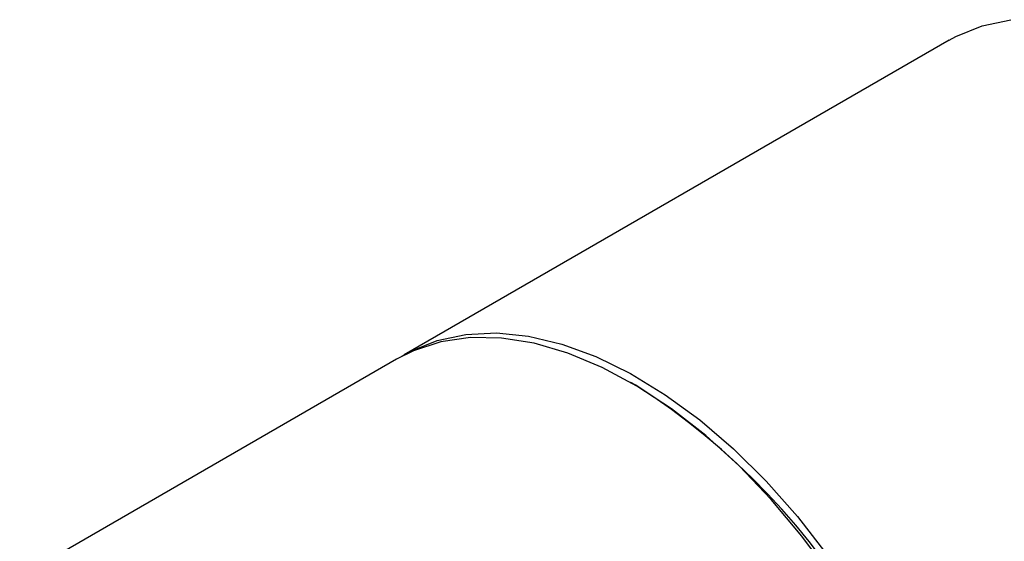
# Model space of a CAD drawing. Header units: millimetres. Extents: x 3 to 429, y 3 to 277.
# Tile 22 of 27: x 205 to 241, y 207 to 226. Entities that reach past the tile are written whole.
import ezdxf

# ---------------------------------------------------------------- set-up
doc = ezdxf.new("R2010")
doc.units = ezdxf.units.MM

msp = doc.modelspace()

# ---------------------------------------------------------------- linework, layer by layer
at = {"color": 7, "linetype": 'Continuous', "lineweight": 25}
for p, q in [((238.884, 225.135), (218.838, 213.563)), ((218.555, 213.4), (204.695, 205.399)), ((227.358, 212.442), (227.181, 212.544))]:
    msp.add_line(p, q, dxfattribs=at)
at = {"color": 7, "linetype": 'Continuous', "lineweight": 25, "flags": 128}
for points in [[(238.884, 225.135), (239.131, 225.27), (240.103, 225.664), (241.157, 225.888)], [(234.529, 205.458), (233.471, 206.894), (232.345, 208.238), (231.161, 209.475), (229.934, 210.591), (228.677, 211.574), (227.404, 212.413), (226.128, 213.1), (224.863, 213.626), (223.624, 213.986), (222.424, 214.176), (221.276, 214.194), (220.192, 214.039), (219.186, 213.714), (218.555, 213.4)], [(218.697, 213.479), (219.084, 213.697), (220.057, 214.091), (221.111, 214.315), (222.234, 214.368), (223.414, 214.247), (224.639, 213.956), (225.895, 213.497), (227.168, 212.874), (228.444, 212.096), (229.71, 211.17), (230.951, 210.106), (232.153, 208.917), (233.305, 207.615), (234.392, 206.214)]]:
    msp.add_lwpolyline(points, dxfattribs=at)
at = {"color": 7, "linetype": 'Continuous', "lineweight": 25}
msp.add_arc((213.353, 190.478), 26.049, 2.5179, 57.4767, dxfattribs=at)

doc.saveas('drawing.dxf')
